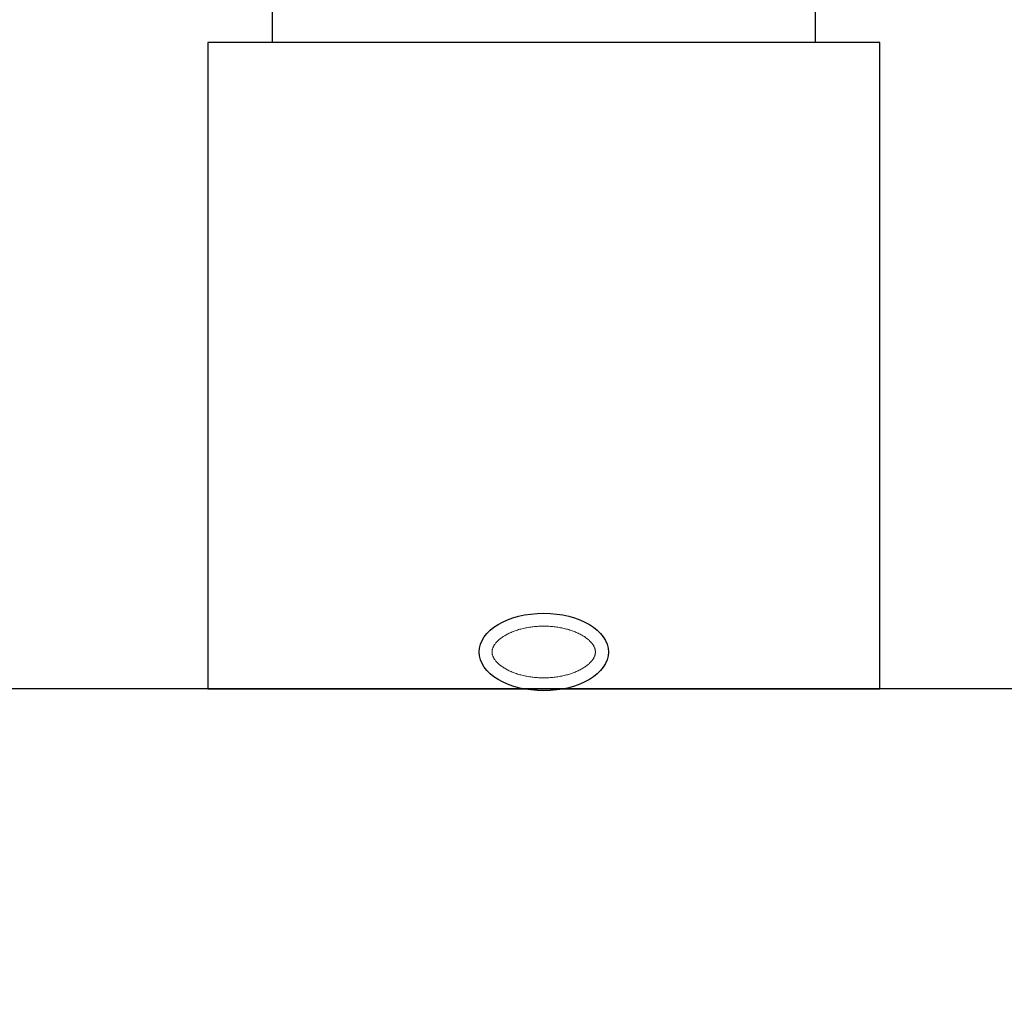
# Model space of a CAD drawing. Header units: centimetres. Extents: x 4120 to 19220, y -7417 to 180.
# Tile 107 of 223: x 12174 to 12189, y -4514 to -4498. Entities that reach past the tile are written whole.
import ezdxf

# ---------------------------------------------------------------- set-up
doc = ezdxf.new("R2010")
doc.units = ezdxf.units.CM
doc.layers.add('A_Wyposażenie', color=8, linetype='Continuous')
doc.layers.add('A_Ściany', color=2, linetype='Continuous')

# ---------------------------------------------------------------- blocks, each defined once
blk = doc.blocks.new('wyposażenie blok')
at = {"layer": 'A_Wyposażenie', "color": 8}
blk.add_lwpolyline([(911.446, -557, -0.414214), (909.946, -558.5), (852.946, -558.5, -0.414214), (851.446, -557), (851.446, -531.5, -0.414214), (856.446, -526.5), (906.446, -526.5, -0.414214), (911.446, -531.5), (911.446, -557)], format="xyb", dxfattribs=at)
blk.add_lwpolyline([(868.665, -548.5), (860.265, -548.5), (860.265, -547), (868.665, -547)], close=True, dxfattribs=at)
blk.add_lwpolyline([(869.665, -558.5), (869.665, -548.5), (859.265, -548.5), (859.265, -558.5), (869.665, -558.5)], dxfattribs=at)
blk.add_ellipse((864.465, -557.932), major_axis=(1, 0), ratio=0.6, dxfattribs=at)
at = {"layer": 'A_Wyposażenie', "color": 8, "lineweight": 0}
blk.add_open_spline([(865.265, -557.932), (865.265, -557.928), (865.264, -557.919), (865.263, -557.907), (865.26, -557.894), (865.257, -557.881), (865.252, -557.867), (865.246, -557.853), (865.238, -557.838), (865.229, -557.823), (865.218, -557.808), (865.206, -557.792), (865.191, -557.776), (865.175, -557.759), (865.158, -557.743), (865.138, -557.726), (865.117, -557.71), (865.093, -557.694), (865.069, -557.679), (865.042, -557.664), (865.014, -557.649), (864.984, -557.635), (864.953, -557.622), (864.921, -557.609), (864.888, -557.597), (864.853, -557.586), (864.817, -557.576), (864.78, -557.567), (864.743, -557.559), (864.704, -557.552), (864.665, -557.546), (864.626, -557.541), (864.586, -557.537), (864.546, -557.534), (864.505, -557.532), (864.465, -557.532), (864.424, -557.532), (864.383, -557.534), (864.343, -557.537), (864.303, -557.541), (864.264, -557.546), (864.225, -557.552), (864.186, -557.559), (864.149, -557.567), (864.112, -557.576), (864.076, -557.586), (864.042, -557.597), (864.008, -557.609), (863.976, -557.622), (863.945, -557.635), (863.915, -557.649), (863.887, -557.664), (863.861, -557.679), (863.836, -557.694), (863.813, -557.71), (863.791, -557.726), (863.772, -557.743), (863.754, -557.759), (863.738, -557.776), (863.723, -557.792), (863.711, -557.808), (863.7, -557.823), (863.691, -557.838), (863.683, -557.853), (863.677, -557.867), (863.672, -557.881), (863.669, -557.894), (863.666, -557.907), (863.665, -557.919), (863.664, -557.932), (863.665, -557.944), (863.666, -557.957), (863.669, -557.97), (863.672, -557.983), (863.677, -557.997), (863.683, -558.011), (863.691, -558.025), (863.7, -558.041), (863.711, -558.056), (863.723, -558.072), (863.738, -558.088), (863.754, -558.105), (863.772, -558.121), (863.791, -558.137), (863.813, -558.153), (863.836, -558.169), (863.861, -558.185), (863.887, -558.2), (863.915, -558.215), (863.945, -558.229), (863.976, -558.242), (864.008, -558.255), (864.042, -558.267), (864.076, -558.278), (864.112, -558.288), (864.149, -558.297), (864.186, -558.305), (864.225, -558.312), (864.264, -558.318), (864.303, -558.323), (864.343, -558.327), (864.383, -558.33), (864.424, -558.331), (864.465, -558.332), (864.505, -558.331), (864.546, -558.33), (864.586, -558.327), (864.626, -558.323), (864.665, -558.318), (864.704, -558.312), (864.743, -558.305), (864.78, -558.297), (864.817, -558.288), (864.853, -558.278), (864.888, -558.267), (864.921, -558.255), (864.953, -558.242), (864.984, -558.229), (865.014, -558.215), (865.042, -558.2), (865.069, -558.185), (865.093, -558.169), (865.117, -558.153), (865.138, -558.137), (865.158, -558.121), (865.175, -558.105), (865.191, -558.088), (865.206, -558.072), (865.218, -558.056), (865.229, -558.041), (865.238, -558.025), (865.246, -558.011), (865.252, -557.997), (865.257, -557.983), (865.26, -557.97), (865.263, -557.957), (865.264, -557.944), (865.265, -557.936), (865.265, -557.932)], degree=3, knots=[0, 0, 0, 0, 0.012354, 0.024928, 0.037933, 0.051567, 0.066005, 0.081398, 0.097871, 0.11552, 0.13442, 0.154621, 0.176153, 0.199028, 0.223245, 0.248788, 0.275633, 0.303748, 0.333091, 0.363616, 0.395273, 0.428006, 0.461757, 0.496462, 0.532059, 0.568479, 0.605655, 0.643514, 0.681986, 0.720996, 0.76047, 0.800332, 0.840505, 0.880912, 0.921475, 0.962117, 1.002759, 1.043322, 1.083729, 1.123902, 1.163764, 1.203238, 1.242248, 1.28072, 1.318579, 1.355755, 1.392175, 1.427772, 1.462477, 1.496228, 1.528961, 1.560618, 1.591143, 1.620486, 1.648601, 1.675446, 1.700989, 1.725206, 1.748081, 1.769613, 1.789814, 1.808714, 1.826364, 1.842836, 1.858229, 1.872667, 1.886301, 1.899306, 1.91188, 1.924234, 1.936588, 1.949162, 1.962167, 1.975801, 1.990239, 2.005632, 2.022105, 2.039754, 2.058654, 2.078855, 2.100387, 2.123262, 2.147479, 2.173022, 2.199868, 2.227982, 2.257325, 2.287851, 2.319507, 2.35224, 2.385991, 2.420696, 2.456293, 2.492713, 2.529889, 2.567748, 2.60622, 2.64523, 2.684704, 2.724566, 2.764739, 2.805146, 2.84571, 2.886351, 2.926993, 2.967556, 3.007963, 3.048136, 3.087998, 3.127472, 3.166482, 3.204954, 3.242814, 3.279989, 3.316409, 3.352006, 3.386712, 3.420462, 3.453195, 3.484852, 3.515377, 3.54472, 3.572835, 3.59968, 3.625223, 3.64944, 3.672315, 3.693847, 3.714048, 3.732948, 3.750598, 3.76707, 3.782463, 3.796901, 3.810535, 3.82354, 3.836114, 3.848468, 3.848468, 3.848468, 3.848468], dxfattribs=at)

msp = doc.modelspace()

# ---------------------------------------------------------------- linework, layer by layer
at = {"layer": 'A_Ściany', "color": 7}
msp.add_lwpolyline([(12339.575, -4681.23), (12339.575, -4668.73), (12331.575, -4668.73), (12331.575, -4623.73), (12321.575, -4623.73), (12321.575, -4668.73), (12145.575, -4668.73), (12145.575, -4518.73), (12321.575, -4518.73), (12321.575, -4523.73), (12331.575, -4523.73), (12331.575, -4508.73), (12284.575, -4508.73), (12284.575, -4473.73), (12274.575, -4473.73), (12274.575, -4508.73), (12145.575, -4508.73), (12145.575, -4333.73)], dxfattribs=at)

# ---------------------------------------------------------------- next in the draw order: block references
at = {"layer": 'A_Wyposażenie'}
msp.add_blockref('wyposażenie blok', (11317.575, -3950.23), dxfattribs=at)

doc.saveas('drawing.dxf')
